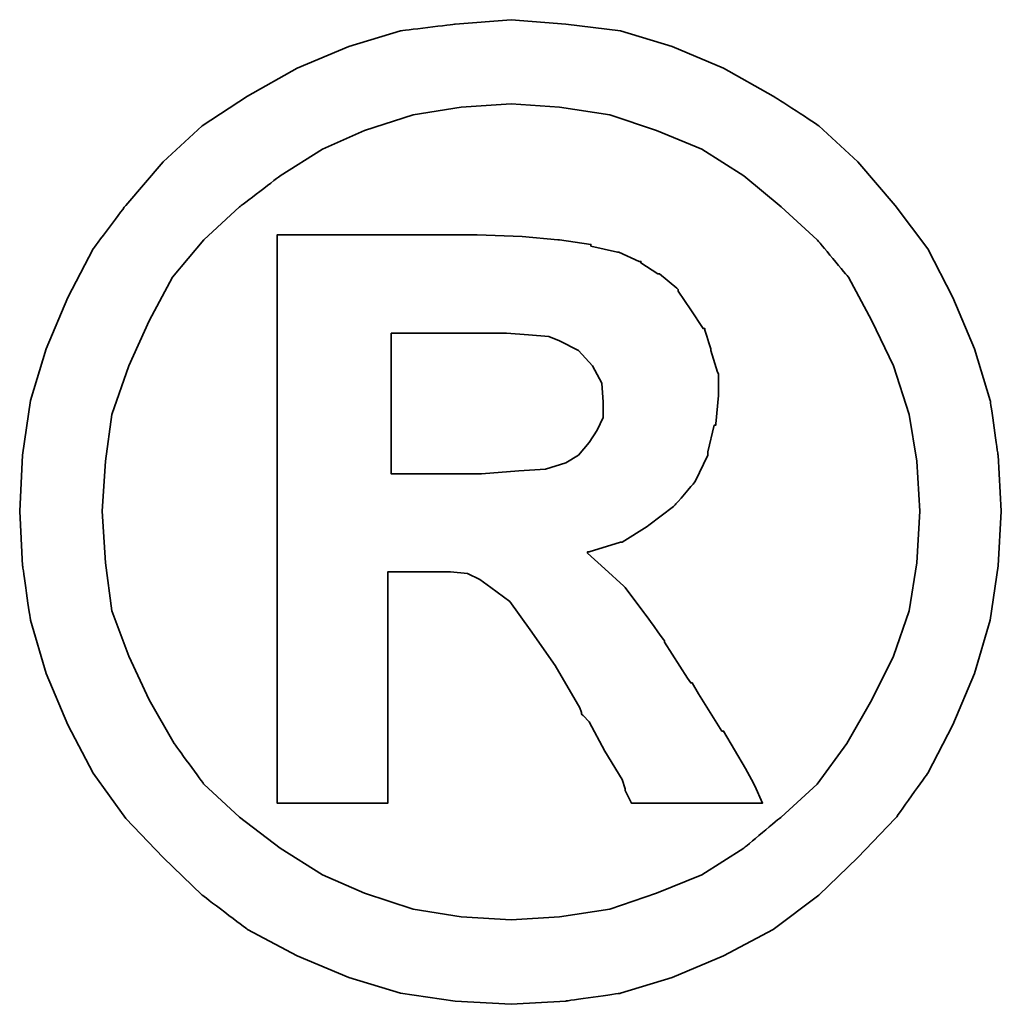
# Model space of a CAD drawing. Extents: x 36 to 522, y 47 to 427.
# Tile 47 of 49: x 221.641 to 222.493, y 120.134 to 120.989. Entities that reach past the tile are written whole.
import ezdxf

# ---------------------------------------------------------------- set-up
doc = ezdxf.new("R2010")
doc.units = 0
doc.header["$LTSCALE"] = 3
doc.header["$MEASUREMENT"] = 0
doc.layers.add('DIM', color=4, linetype='CONTINUOUS')
doc.layers.add('layer 1', color=7, linetype='CONTINUOUS')

# ---------------------------------------------------------------- blocks, each defined once
blk = doc.blocks.new('TBI MOTION logo(完整正式版)')
at = {"layer": 'layer 1', "color": 22, "lineweight": 35}
for points, knots in [([(81.20634, 4.98624), (81.20634, 4.98624), (81.18649, 5.32862), (81.18649, 5.32862), (81.18649, 5.32862), (81.18649, 5.32862), (81.13886, 5.66206), (81.13886, 5.66206), (81.13886, 5.66206), (81.13886, 5.66206), (81.04359, 5.97764), (81.04359, 5.97764), (81.04359, 5.97764), (81.04359, 5.97764), (80.91061, 6.29124), (80.91061, 6.29124), (80.91061, 6.29124), (80.91061, 6.29124), (80.75778, 6.58697), (80.75778, 6.58697), (80.75778, 6.58697), (80.75778, 6.58697), (80.5593, 6.85294), (80.5593, 6.85294), (80.5593, 6.85294), (80.5593, 6.85294), (80.33105, 7.1189), (80.33105, 7.1189), (80.33105, 7.1189), (80.33105, 7.1189), (80.09287, 7.33921), (80.09287, 7.33921), (80.09287, 7.33921), (80.09287, 7.33921), (79.815, 7.51982), (79.815, 7.51982), (79.815, 7.51982), (79.815, 7.51982), (79.51133, 7.69051), (79.51133, 7.69051), (79.51133, 7.69051), (79.51133, 7.69051), (79.19773, 7.8235), (79.19773, 7.8235), (79.19773, 7.8235), (79.19773, 7.8235), (78.88215, 7.91877), (78.88215, 7.91877), (78.88215, 7.91877), (78.88215, 7.91877), (78.54871, 7.95846), (78.54871, 7.95846), (78.54871, 7.95846), (78.54871, 7.95846), (78.21526, 7.98625), (78.21526, 7.98625), (78.21526, 7.98625), (78.21526, 7.98625), (77.87388, 7.95846), (77.87388, 7.95846), (77.87388, 7.95846), (77.87388, 7.95846), (77.54044, 7.91877), (77.54044, 7.91877), (77.54044, 7.91877), (77.54044, 7.91877), (77.22485, 7.8235), (77.22485, 7.8235), (77.22485, 7.8235), (77.22485, 7.8235), (76.91027, 7.69051), (76.91027, 7.69051), (76.91027, 7.69051), (76.91027, 7.69051), (76.6056, 7.51982), (76.6056, 7.51982), (76.6056, 7.51982), (76.6056, 7.51982), (76.32972, 7.33921), (76.32972, 7.33921), (76.32972, 7.33921), (76.32972, 7.33921), (76.09154, 7.1189), (76.09154, 7.1189), (76.09154, 7.1189), (76.09154, 7.1189), (75.86329, 6.85294), (75.86329, 6.85294), (75.86329, 6.85294), (75.86329, 6.85294), (75.66382, 6.58697), (75.66382, 6.58697), (75.66382, 6.58697), (75.66382, 6.58697), (75.51099, 6.29124), (75.51099, 6.29124), (75.51099, 6.29124), (75.51099, 6.29124), (75.37702, 5.97764), (75.37702, 5.97764), (75.37702, 5.97764), (75.37702, 5.97764), (75.28175, 5.66206), (75.28175, 5.66206), (75.28175, 5.66206), (75.28175, 5.66206), (75.23411, 5.32862), (75.23411, 5.32862), (75.23411, 5.32862), (75.23411, 5.32862), (75.21625, 4.98624), (75.21625, 4.98624), (75.21625, 4.98624), (75.21625, 4.98624), (75.23411, 4.6528), (75.23411, 4.6528), (75.23411, 4.6528), (75.23411, 4.6528), (75.28175, 4.32035), (75.28175, 4.32035), (75.28175, 4.32035), (75.28175, 4.32035), (75.37702, 3.99583), (75.37702, 3.99583), (75.37702, 3.99583), (75.37702, 3.99583), (75.51099, 3.68224), (75.51099, 3.68224), (75.51099, 3.68224), (75.51099, 3.68224), (75.66382, 3.38749), (75.66382, 3.38749), (75.66382, 3.38749), (75.66382, 3.38749), (75.86329, 3.10963), (75.86329, 3.10963), (75.86329, 3.10963), (75.86329, 3.10963), (76.09154, 2.87145), (76.09154, 2.87145), (76.09154, 2.87145), (76.09154, 2.87145), (76.32972, 2.6432), (76.32972, 2.6432), (76.32972, 2.6432), (76.32972, 2.6432), (76.6056, 2.43381), (76.6056, 2.43381), (76.6056, 2.43381), (76.6056, 2.43381), (76.91027, 2.27205), (76.91027, 2.27205), (76.91027, 2.27205), (76.91027, 2.27205), (77.22485, 2.13906), (77.22485, 2.13906), (77.22485, 2.13906), (77.22485, 2.13906), (77.54044, 2.0438), (77.54044, 2.0438), (77.54044, 2.0438), (77.54044, 2.0438), (77.87388, 1.99616), (77.87388, 1.99616), (77.87388, 1.99616), (77.87388, 1.99616), (78.21526, 1.97631), (78.21526, 1.97631), (78.21526, 1.97631), (78.21526, 1.97631), (78.54871, 1.99616), (78.54871, 1.99616), (78.54871, 1.99616), (78.54871, 1.99616), (78.88215, 2.0438), (78.88215, 2.0438), (78.88215, 2.0438), (78.88215, 2.0438), (79.19773, 2.13906), (79.19773, 2.13906), (79.19773, 2.13906), (79.19773, 2.13906), (79.51133, 2.27205), (79.51133, 2.27205), (79.51133, 2.27205), (79.51133, 2.27205), (79.815, 2.43381), (79.815, 2.43381), (79.815, 2.43381), (79.815, 2.43381), (80.09287, 2.6432), (80.09287, 2.6432), (80.09287, 2.6432), (80.09287, 2.6432), (80.33105, 2.87145), (80.33105, 2.87145), (80.33105, 2.87145), (80.33105, 2.87145), (80.5593, 3.10963), (80.5593, 3.10963), (80.5593, 3.10963), (80.5593, 3.10963), (80.75778, 3.38749), (80.75778, 3.38749), (80.75778, 3.38749), (80.75778, 3.38749), (80.91061, 3.68224), (80.91061, 3.68224), (80.91061, 3.68224), (80.91061, 3.68224), (81.04359, 3.99583), (81.04359, 3.99583), (81.04359, 3.99583), (81.04359, 3.99583), (81.13886, 4.32035), (81.13886, 4.32035), (81.13886, 4.32035), (81.13886, 4.32035), (81.18649, 4.6528), (81.18649, 4.6528), (81.18649, 4.6528), (81.18649, 4.6528), (81.20634, 4.98624), (81.20634, 4.98624)], [0, 0, 0, 0, 0.0178571, 0.0178571, 0.0178571, 0.0178572, 0.0357143, 0.0357143, 0.0357143, 0.0357143, 0.0535714, 0.0535714, 0.0535714, 0.0535714, 0.0714286, 0.0714286, 0.0714286, 0.0714286, 0.0892857, 0.0892857, 0.0892857, 0.0892857, 0.1071429, 0.1071429, 0.1071429, 0.1071429, 0.125, 0.125, 0.125, 0.125, 0.1428571, 0.1428571, 0.1428571, 0.1428572, 0.1607143, 0.1607143, 0.1607143, 0.1607143, 0.1785714, 0.1785714, 0.1785714, 0.1785714, 0.1964286, 0.1964286, 0.1964286, 0.1964286, 0.2142857, 0.2142857, 0.2142857, 0.2142857, 0.2321429, 0.2321429, 0.2321429, 0.2321429, 0.25, 0.25, 0.25, 0.25, 0.2678571, 0.2678571, 0.2678571, 0.2678572, 0.2857143, 0.2857143, 0.2857143, 0.2857143, 0.3035714, 0.3035714, 0.3035714, 0.3035714, 0.3214286, 0.3214286, 0.3214286, 0.3214286, 0.3392857, 0.3392857, 0.3392857, 0.3392857, 0.3571429, 0.3571429, 0.3571429, 0.3571429, 0.375, 0.375, 0.375, 0.375, 0.3928571, 0.3928571, 0.3928571, 0.3928572, 0.4107143, 0.4107143, 0.4107143, 0.4107143, 0.4285714, 0.4285714, 0.4285714, 0.4285714, 0.4464286, 0.4464286, 0.4464286, 0.4464286, 0.4642857, 0.4642857, 0.4642857, 0.4642857, 0.4821429, 0.4821429, 0.4821429, 0.4821429, 0.5, 0.5, 0.5, 0.5, 0.5178571, 0.5178571, 0.5178571, 0.5178572, 0.5357143, 0.5357143, 0.5357143, 0.5357143, 0.5535714, 0.5535714, 0.5535714, 0.5535714, 0.5714286, 0.5714286, 0.5714286, 0.5714286, 0.5892857, 0.5892857, 0.5892857, 0.5892857, 0.6071429, 0.6071429, 0.6071429, 0.6071429, 0.625, 0.625, 0.625, 0.625, 0.6428571, 0.6428571, 0.6428571, 0.6428572, 0.6607143, 0.6607143, 0.6607143, 0.6607143, 0.6785714, 0.6785714, 0.6785714, 0.6785714, 0.6964286, 0.6964286, 0.6964286, 0.6964286, 0.7142857, 0.7142857, 0.7142857, 0.7142857, 0.7321429, 0.7321429, 0.7321429, 0.7321429, 0.75, 0.75, 0.75, 0.75, 0.7678571, 0.7678571, 0.7678571, 0.7678572, 0.7857143, 0.7857143, 0.7857143, 0.7857143, 0.8035714, 0.8035714, 0.8035714, 0.8035714, 0.8214286, 0.8214286, 0.8214286, 0.8214286, 0.8392857, 0.8392857, 0.8392857, 0.8392857, 0.8571429, 0.8571429, 0.8571429, 0.8571429, 0.875, 0.875, 0.875, 0.875, 0.8928571, 0.8928571, 0.8928571, 0.8928572, 0.9107143, 0.9107143, 0.9107143, 0.9107143, 0.9285714, 0.9285714, 0.9285714, 0.9285714, 0.9464286, 0.9464286, 0.9464286, 0.9464286, 0.9642857, 0.9642857, 0.9642857, 0.9642857, 0.9821429, 0.9821429, 0.9821429, 0.9821429, 1, 1, 1, 1]), ([(80.71014, 4.98624), (80.71014, 4.98624), (80.69129, 5.29091), (80.69129, 5.29091), (80.69129, 5.29091), (80.69129, 5.29091), (80.64464, 5.57672), (80.64464, 5.57672), (80.64464, 5.57672), (80.64464, 5.57672), (80.54937, 5.87245), (80.54937, 5.87245), (80.54937, 5.87245), (80.54937, 5.87245), (80.41639, 6.14833), (80.41639, 6.14833), (80.41639, 6.14833), (80.41639, 6.14833), (80.27349, 6.41429), (80.27349, 6.41429), (80.27349, 6.41429), (80.27349, 6.41429), (80.08295, 6.64255), (80.08295, 6.64255), (80.08295, 6.64255), (80.08295, 6.64255), (79.86264, 6.84301), (79.86264, 6.84301), (79.86264, 6.84301), (79.86264, 6.84301), (79.63439, 7.03355), (79.63439, 7.03355), (79.63439, 7.03355), (79.63439, 7.03355), (79.37835, 7.1963), (79.37835, 7.1963), (79.37835, 7.1963), (79.37835, 7.1963), (79.10246, 7.30944), (79.10246, 7.30944), (79.10246, 7.30944), (79.10246, 7.30944), (78.81665, 7.40471), (78.81665, 7.40471), (78.81665, 7.40471), (78.81665, 7.40471), (78.511, 7.45234), (78.511, 7.45234), (78.511, 7.45234), (78.511, 7.45234), (78.21526, 7.47219), (78.21526, 7.47219), (78.21526, 7.47219), (78.21526, 7.47219), (77.9106, 7.45234), (77.9106, 7.45234), (77.9106, 7.45234), (77.9106, 7.45234), (77.61685, 7.40471), (77.61685, 7.40471), (77.61685, 7.40471), (77.61685, 7.40471), (77.32012, 7.30944), (77.32012, 7.30944), (77.32012, 7.30944), (77.32012, 7.30944), (77.06309, 7.1963), (77.06309, 7.1963), (77.06309, 7.1963), (77.06309, 7.1963), (76.80606, 7.03355), (76.80606, 7.03355), (76.80606, 7.03355), (76.80606, 7.03355), (76.55797, 6.84301), (76.55797, 6.84301), (76.55797, 6.84301), (76.55797, 6.84301), (76.34063, 6.64255), (76.34063, 6.64255), (76.34063, 6.64255), (76.34063, 6.64255), (76.1491, 6.41429), (76.1491, 6.41429), (76.1491, 6.41429), (76.1491, 6.41429), (76.0062, 6.14833), (76.0062, 6.14833), (76.0062, 6.14833), (76.0062, 6.14833), (75.88314, 5.87245), (75.88314, 5.87245), (75.88314, 5.87245), (75.88314, 5.87245), (75.77794, 5.57672), (75.77794, 5.57672), (75.77794, 5.57672), (75.77794, 5.57672), (75.73924, 5.29091), (75.73924, 5.29091), (75.73924, 5.29091), (75.73924, 5.29091), (75.72039, 4.98624), (75.72039, 4.98624), (75.72039, 4.98624), (75.72039, 4.98624), (75.73924, 4.67165), (75.73924, 4.67165), (75.73924, 4.67165), (75.73924, 4.67165), (75.77794, 4.37791), (75.77794, 4.37791), (75.77794, 4.37791), (75.77794, 4.37791), (75.88314, 4.10102), (75.88314, 4.10102), (75.88314, 4.10102), (75.88314, 4.10102), (76.0062, 3.83407), (76.0062, 3.83407), (76.0062, 3.83407), (76.0062, 3.83407), (76.15902, 3.56811), (76.15902, 3.56811), (76.15902, 3.56811), (76.15902, 3.56811), (76.34063, 3.32001), (76.34063, 3.32001), (76.34063, 3.32001), (76.34063, 3.32001), (76.55797, 3.11955), (76.55797, 3.11955), (76.55797, 3.11955), (76.55797, 3.11955), (76.80606, 2.92901), (76.80606, 2.92901), (76.80606, 2.92901), (76.80606, 2.92901), (77.06309, 2.76725), (77.06309, 2.76725), (77.06309, 2.76725), (77.06309, 2.76725), (77.32012, 2.65412), (77.32012, 2.65412), (77.32012, 2.65412), (77.32012, 2.65412), (77.61685, 2.55786), (77.61685, 2.55786), (77.61685, 2.55786), (77.61685, 2.55786), (77.9106, 2.51022), (77.9106, 2.51022), (77.9106, 2.51022), (77.9106, 2.51022), (78.21526, 2.49137), (78.21526, 2.49137), (78.21526, 2.49137), (78.21526, 2.49137), (78.511, 2.51022), (78.511, 2.51022), (78.511, 2.51022), (78.511, 2.51022), (78.81665, 2.55786), (78.81665, 2.55786), (78.81665, 2.55786), (78.81665, 2.55786), (79.10246, 2.65412), (79.10246, 2.65412), (79.10246, 2.65412), (79.10246, 2.65412), (79.37835, 2.76725), (79.37835, 2.76725), (79.37835, 2.76725), (79.37835, 2.76725), (79.63439, 2.92901), (79.63439, 2.92901), (79.63439, 2.92901), (79.63439, 2.92901), (79.86264, 3.11955), (79.86264, 3.11955), (79.86264, 3.11955), (79.86264, 3.11955), (80.08295, 3.32001), (80.08295, 3.32001), (80.08295, 3.32001), (80.08295, 3.32001), (80.26356, 3.56811), (80.26356, 3.56811), (80.26356, 3.56811), (80.26356, 3.56811), (80.41639, 3.83407), (80.41639, 3.83407), (80.41639, 3.83407), (80.41639, 3.83407), (80.54937, 4.10102), (80.54937, 4.10102), (80.54937, 4.10102), (80.54937, 4.10102), (80.64464, 4.37791), (80.64464, 4.37791), (80.64464, 4.37791), (80.64464, 4.37791), (80.69129, 4.67165), (80.69129, 4.67165), (80.69129, 4.67165), (80.69129, 4.67165), (80.71014, 4.98624), (80.71014, 4.98624)], [0, 0, 0, 0, 0.0192308, 0.0192308, 0.0192308, 0.0192308, 0.0384615, 0.0384615, 0.0384615, 0.0384615, 0.0576923, 0.0576923, 0.0576923, 0.0576923, 0.0769231, 0.0769231, 0.0769231, 0.0769231, 0.0961538, 0.0961538, 0.0961538, 0.0961539, 0.1153846, 0.1153846, 0.1153846, 0.1153846, 0.1346154, 0.1346154, 0.1346154, 0.1346154, 0.1538462, 0.1538462, 0.1538462, 0.1538462, 0.1730769, 0.1730769, 0.1730769, 0.1730769, 0.1923077, 0.1923077, 0.1923077, 0.1923077, 0.2115385, 0.2115385, 0.2115385, 0.2115385, 0.2307692, 0.2307692, 0.2307692, 0.2307692, 0.25, 0.25, 0.25, 0.25, 0.2692308, 0.2692308, 0.2692308, 0.2692308, 0.2884615, 0.2884615, 0.2884615, 0.2884615, 0.3076923, 0.3076923, 0.3076923, 0.3076923, 0.3269231, 0.3269231, 0.3269231, 0.3269231, 0.3461538, 0.3461538, 0.3461538, 0.3461539, 0.3653846, 0.3653846, 0.3653846, 0.3653846, 0.3846154, 0.3846154, 0.3846154, 0.3846154, 0.4038462, 0.4038462, 0.4038462, 0.4038462, 0.4230769, 0.4230769, 0.4230769, 0.4230769, 0.4423077, 0.4423077, 0.4423077, 0.4423077, 0.4615385, 0.4615385, 0.4615385, 0.4615385, 0.4807692, 0.4807692, 0.4807692, 0.4807692, 0.5, 0.5, 0.5, 0.5, 0.5192308, 0.5192308, 0.5192308, 0.5192308, 0.5384615, 0.5384615, 0.5384615, 0.5384615, 0.5576923, 0.5576923, 0.5576923, 0.5576923, 0.5769231, 0.5769231, 0.5769231, 0.5769231, 0.5961538, 0.5961538, 0.5961538, 0.5961539, 0.6153846, 0.6153846, 0.6153846, 0.6153846, 0.6346154, 0.6346154, 0.6346154, 0.6346154, 0.6538462, 0.6538462, 0.6538462, 0.6538462, 0.6730769, 0.6730769, 0.6730769, 0.6730769, 0.6923077, 0.6923077, 0.6923077, 0.6923077, 0.7115385, 0.7115385, 0.7115385, 0.7115385, 0.7307692, 0.7307692, 0.7307692, 0.7307692, 0.75, 0.75, 0.75, 0.75, 0.7692308, 0.7692308, 0.7692308, 0.7692308, 0.7884615, 0.7884615, 0.7884615, 0.7884615, 0.8076923, 0.8076923, 0.8076923, 0.8076923, 0.8269231, 0.8269231, 0.8269231, 0.8269231, 0.8461538, 0.8461538, 0.8461538, 0.8461539, 0.8653846, 0.8653846, 0.8653846, 0.8653846, 0.8846154, 0.8846154, 0.8846154, 0.8846154, 0.9038462, 0.9038462, 0.9038462, 0.9038462, 0.9230769, 0.9230769, 0.9230769, 0.9230769, 0.9423077, 0.9423077, 0.9423077, 0.9423077, 0.9615385, 0.9615385, 0.9615385, 0.9615385, 0.9807692, 0.9807692, 0.9807692, 0.9807692, 1, 1, 1, 1]), ([(76.78721, 3.2823), (76.78721, 3.2823), (76.78721, 3.32001), (76.78721, 3.32001), (76.78721, 3.32001), (76.78721, 3.32001), (76.78721, 3.42422), (76.78721, 3.42422), (76.78721, 3.42422), (76.78721, 3.42422), (76.78721, 3.59689), (76.78721, 3.59689), (76.78721, 3.59689), (76.78721, 3.59689), (76.78721, 3.80529), (76.78721, 3.80529), (76.78721, 3.80529), (76.78721, 3.80529), (76.78721, 4.0524), (76.78721, 4.0524), (76.78721, 4.0524), (76.78721, 4.0524), (76.78721, 4.32035), (76.78721, 4.32035), (76.78721, 4.32035), (76.78721, 4.32035), (76.78721, 4.92868), (76.78721, 4.92868), (76.78721, 4.92868), (76.78721, 4.92868), (76.78721, 5.53801), (76.78721, 5.53801), (76.78721, 5.53801), (76.78721, 5.53801), (76.78721, 5.82482), (76.78721, 5.82482), (76.78721, 5.82482), (76.78721, 5.82482), (76.78721, 6.07291), (76.78721, 6.07291), (76.78721, 6.07291), (76.78721, 6.07291), (76.78721, 6.30017), (76.78721, 6.30017), (76.78721, 6.30017), (76.78721, 6.30017), (76.78721, 6.45399), (76.78721, 6.45399), (76.78721, 6.45399), (76.78721, 6.45399), (76.78721, 6.5572), (76.78721, 6.5572), (76.78721, 6.5572), (76.78721, 6.5572), (76.78721, 6.59689), (76.78721, 6.59689), (76.78721, 6.59689), (76.78721, 6.59689), (76.78721, 6.67232), (76.78721, 6.67232), (76.78721, 6.67232), (76.78721, 6.67232), (76.8537, 6.67232), (76.8537, 6.67232), (76.8537, 6.67232), (76.8537, 6.67232), (76.87355, 6.67232), (76.87355, 6.67232), (76.87355, 6.67232), (76.87355, 6.67232), (76.91027, 6.67232), (76.91027, 6.67232), (76.91027, 6.67232), (76.91027, 6.67232), (77.04424, 6.67232), (77.04424, 6.67232), (77.04424, 6.67232), (77.04424, 6.67232), (77.22485, 6.67232), (77.22485, 6.67232), (77.22485, 6.67232), (77.22485, 6.67232), (77.43524, 6.67232), (77.43524, 6.67232), (77.43524, 6.67232), (77.43524, 6.67232), (77.65357, 6.67232), (77.65357, 6.67232), (77.65357, 6.67232), (77.65357, 6.67232), (77.82625, 6.67232), (77.82625, 6.67232), (77.82625, 6.67232), (77.82625, 6.67232), (77.94037, 6.67232), (77.94037, 6.67232), (77.94037, 6.67232), (77.94037, 6.67232), (77.97709, 6.67232), (77.97709, 6.67232), (77.97709, 6.67232), (77.97709, 6.67232), (77.99694, 6.67232), (77.99694, 6.67232), (77.99694, 6.67232), (77.99694, 6.67232), (78.00686, 6.67232), (78.00686, 6.67232), (78.00686, 6.67232), (78.00686, 6.67232), (78.28275, 6.6624), (78.28275, 6.6624), (78.28275, 6.6624), (78.28275, 6.6624), (78.50107, 6.64255), (78.50107, 6.64255), (78.50107, 6.64255), (78.50107, 6.64255), (78.511, 6.64255), (78.511, 6.64255), (78.511, 6.64255), (78.511, 6.64255), (78.70154, 6.61476), (78.70154, 6.61476), (78.70154, 6.61476), (78.70154, 6.61476), (78.70154, 6.60483), (78.70154, 6.60483), (78.70154, 6.60483), (78.70154, 6.60483), (78.86429, 6.56713), (78.86429, 6.56713), (78.86429, 6.56713), (78.86429, 6.56713), (78.87223, 6.56713), (78.87223, 6.56713), (78.87223, 6.56713), (78.87223, 6.56713), (78.99727, 6.51056), (78.99727, 6.51056), (78.99727, 6.51056), (78.99727, 6.51056), (79.00719, 6.51056), (79.00719, 6.51056), (79.00719, 6.51056), (79.00719, 6.51056), (79.00719, 6.50162), (79.00719, 6.50162), (79.00719, 6.50162), (79.00719, 6.50162), (79.1104, 6.43415), (79.1104, 6.43415), (79.1104, 6.43415), (79.1104, 6.43415), (79.12132, 6.43415), (79.12132, 6.43415), (79.12132, 6.43415), (79.12132, 6.43415), (79.22552, 6.34781), (79.22552, 6.34781), (79.22552, 6.34781), (79.22552, 6.34781), (79.23544, 6.33888), (79.23544, 6.33888), (79.23544, 6.33888), (79.23544, 6.33888), (79.23544, 6.32895), (79.23544, 6.32895), (79.23544, 6.32895), (79.23544, 6.32895), (79.31087, 6.21483), (79.31087, 6.21483), (79.31087, 6.21483), (79.31087, 6.21483), (79.38629, 6.1007), (79.38629, 6.1007), (79.38629, 6.1007), (79.38629, 6.1007), (79.3972, 6.1007), (79.3972, 6.1007), (79.3972, 6.1007), (79.3972, 6.1007), (79.3972, 6.09078), (79.3972, 6.09078), (79.3972, 6.09078), (79.3972, 6.09078), (79.43392, 5.97764), (79.43392, 5.97764), (79.43392, 5.97764), (79.43392, 5.97764), (79.43392, 5.96772), (79.43392, 5.96772), (79.43392, 5.96772), (79.43392, 5.96772), (79.47362, 5.83474), (79.47362, 5.83474), (79.47362, 5.83474), (79.47362, 5.83474), (79.48156, 5.82482), (79.48156, 5.82482), (79.48156, 5.82482), (79.48156, 5.82482), (79.48156, 5.69977), (79.48156, 5.69977), (79.48156, 5.69977), (79.48156, 5.69977), (79.48156, 5.69183), (79.48156, 5.69183), (79.48156, 5.69183), (79.48156, 5.69183), (79.4637, 5.51915), (79.4637, 5.51915), (79.4637, 5.51915), (79.4637, 5.51915), (79.4637, 5.51122), (79.4637, 5.51122), (79.4637, 5.51122), (79.4637, 5.51122), (79.45377, 5.51122), (79.45377, 5.51122), (79.45377, 5.51122), (79.45377, 5.51122), (79.41507, 5.34847), (79.41507, 5.34847), (79.41507, 5.34847), (79.41507, 5.34847), (79.41507, 5.33854), (79.41507, 5.33854), (79.41507, 5.33854), (79.41507, 5.33854), (79.41507, 5.32862), (79.41507, 5.32862), (79.41507, 5.32862), (79.41507, 5.32862), (79.33865, 5.16785), (79.33865, 5.16785), (79.33865, 5.16785), (79.33865, 5.16785), (79.33071, 5.15693), (79.33071, 5.15693), (79.33071, 5.15693), (79.33071, 5.15693), (79.2156, 5.02495), (79.2156, 5.02495), (79.2156, 5.02495), (79.2156, 5.02495), (79.20567, 5.01502), (79.20567, 5.01502), (79.20567, 5.01502), (79.20567, 5.01502), (79.05483, 4.89991), (79.05483, 4.89991), (79.05483, 4.89991), (79.05483, 4.89991), (79.04491, 4.89197), (79.04491, 4.89197), (79.04491, 4.89197), (79.04491, 4.89197), (78.89208, 4.7967), (78.89208, 4.7967), (78.89208, 4.7967), (78.89208, 4.7967), (78.88215, 4.7967), (78.88215, 4.7967), (78.88215, 4.7967), (78.88215, 4.7967), (78.69161, 4.73913), (78.69161, 4.73913), (78.69161, 4.73913), (78.69161, 4.73913), (78.68169, 4.73913), (78.68169, 4.73913), (78.68169, 4.73913), (78.68169, 4.73913), (78.68169, 4.72921), (78.68169, 4.72921), (78.68169, 4.72921), (78.68169, 4.72921), (78.78688, 4.63394), (78.78688, 4.63394), (78.78688, 4.63394), (78.78688, 4.63394), (78.902, 4.52875), (78.902, 4.52875), (78.902, 4.52875), (78.902, 4.52875), (78.91093, 4.52081), (78.91093, 4.52081), (78.91093, 4.52081), (78.91093, 4.52081), (79.02506, 4.36798), (79.02506, 4.36798), (79.02506, 4.36798), (79.02506, 4.36798), (79.1501, 4.1953), (79.1501, 4.1953), (79.1501, 4.1953), (79.1501, 4.1953), (79.1501, 4.18736), (79.1501, 4.18736), (79.1501, 4.18736), (79.1501, 4.18736), (79.29201, 3.96705), (79.29201, 3.96705), (79.29201, 3.96705), (79.29201, 3.96705), (79.31087, 3.93828), (79.31087, 3.93828), (79.31087, 3.93828), (79.31087, 3.93828), (79.32079, 3.93828), (79.32079, 3.93828), (79.32079, 3.93828), (79.32079, 3.93828), (79.3585, 3.87178), (79.3585, 3.87178), (79.3585, 3.87178), (79.3585, 3.87178), (79.50141, 3.64353), (79.50141, 3.64353), (79.50141, 3.64353), (79.50141, 3.64353), (79.51133, 3.64353), (79.51133, 3.64353), (79.51133, 3.64353), (79.51133, 3.64353), (79.64431, 3.41528), (79.64431, 3.41528), (79.64431, 3.41528), (79.64431, 3.41528), (79.68202, 3.3478), (79.68202, 3.3478), (79.68202, 3.3478), (79.68202, 3.3478), (79.70187, 3.31009), (79.70187, 3.31009), (79.70187, 3.31009), (79.70187, 3.31009), (79.7495, 3.2049), (79.7495, 3.2049), (79.7495, 3.2049), (79.7495, 3.2049), (79.64431, 3.2049), (79.64431, 3.2049), (79.64431, 3.2049), (79.64431, 3.2049), (79.62546, 3.2049), (79.62546, 3.2049), (79.62546, 3.2049), (79.62546, 3.2049), (79.53912, 3.2049), (79.53912, 3.2049), (79.53912, 3.2049), (79.53912, 3.2049), (79.31087, 3.2049), (79.31087, 3.2049), (79.31087, 3.2049), (79.31087, 3.2049), (79.08262, 3.2049), (79.08262, 3.2049), (79.08262, 3.2049), (79.08262, 3.2049), (79.00719, 3.2049), (79.00719, 3.2049), (79.00719, 3.2049), (79.00719, 3.2049), (78.98735, 3.2049), (78.98735, 3.2049), (78.98735, 3.2049), (78.98735, 3.2049), (78.94964, 3.2049), (78.94964, 3.2049), (78.94964, 3.2049), (78.94964, 3.2049), (78.92979, 3.24459), (78.92979, 3.24459), (78.92979, 3.24459), (78.92979, 3.24459), (78.91093, 3.2823), (78.91093, 3.2823), (78.91093, 3.2823), (78.91093, 3.2823), (78.91093, 3.29223), (78.91093, 3.29223), (78.91093, 3.29223), (78.91093, 3.29223), (78.89208, 3.3478), (78.89208, 3.3478), (78.89208, 3.3478), (78.89208, 3.3478), (78.78688, 3.52048), (78.78688, 3.52048), (78.78688, 3.52048), (78.78688, 3.52048), (78.69161, 3.7001), (78.69161, 3.7001), (78.69161, 3.7001), (78.69161, 3.7001), (78.6539, 3.7388), (78.6539, 3.7388), (78.6539, 3.7388), (78.6539, 3.7388), (78.64398, 3.74873), (78.64398, 3.74873), (78.64398, 3.74873), (78.64398, 3.74873), (78.64398, 3.75766), (78.64398, 3.75766), (78.64398, 3.75766), (78.64398, 3.75766), (78.63405, 3.78644), (78.63405, 3.78644), (78.63405, 3.78644), (78.63405, 3.78644), (78.48321, 4.04347), (78.48321, 4.04347), (78.48321, 4.04347), (78.48321, 4.04347), (78.33038, 4.2618), (78.33038, 4.2618), (78.33038, 4.2618), (78.33038, 4.2618), (78.20732, 4.43447), (78.20732, 4.43447), (78.20732, 4.43447), (78.20732, 4.43447), (78.09221, 4.52081), (78.09221, 4.52081), (78.09221, 4.52081), (78.09221, 4.52081), (78.02472, 4.56845), (78.02472, 4.56845), (78.02472, 4.56845), (78.02472, 4.56845), (77.9493, 4.60616), (77.9493, 4.60616), (77.9493, 4.60616), (77.9493, 4.60616), (77.8451, 4.61608), (77.8451, 4.61608), (77.8451, 4.61608), (77.8451, 4.61608), (77.71113, 4.61608), (77.71113, 4.61608), (77.71113, 4.61608), (77.71113, 4.61608), (77.69128, 4.61608), (77.69128, 4.61608), (77.69128, 4.61608), (77.69128, 4.61608), (77.67342, 4.61608), (77.67342, 4.61608), (77.67342, 4.61608), (77.67342, 4.61608), (77.5583, 4.61608), (77.5583, 4.61608), (77.5583, 4.61608), (77.5583, 4.61608), (77.46303, 4.61608), (77.46303, 4.61608), (77.46303, 4.61608), (77.46303, 4.61608), (77.46303, 4.54761), (77.46303, 4.54761), (77.46303, 4.54761), (77.46303, 4.54761), (77.46303, 4.47318), (77.46303, 4.47318), (77.46303, 4.47318), (77.46303, 4.47318), (77.46303, 4.24294), (77.46303, 4.24294), (77.46303, 4.24294), (77.46303, 4.24294), (77.46303, 3.99583), (77.46303, 3.99583), (77.46303, 3.99583), (77.46303, 3.99583), (77.46303, 3.72888), (77.46303, 3.72888), (77.46303, 3.72888), (77.46303, 3.72888), (77.46303, 3.51055), (77.46303, 3.51055), (77.46303, 3.51055), (77.46303, 3.51055), (77.46303, 3.42422), (77.46303, 3.42422), (77.46303, 3.42422), (77.46303, 3.42422), (77.46303, 3.35773), (77.46303, 3.35773), (77.46303, 3.35773), (77.46303, 3.35773), (77.46303, 3.30017), (77.46303, 3.30017), (77.46303, 3.30017), (77.46303, 3.30017), (77.46303, 3.2823), (77.46303, 3.2823), (77.46303, 3.2823), (77.46303, 3.2823), (77.46303, 3.2049), (77.46303, 3.2049), (77.46303, 3.2049), (77.46303, 3.2049), (77.39753, 3.2049), (77.39753, 3.2049), (77.39753, 3.2049), (77.39753, 3.2049), (77.37768, 3.2049), (77.37768, 3.2049), (77.37768, 3.2049), (77.37768, 3.2049), (77.32012, 3.2049), (77.32012, 3.2049), (77.32012, 3.2049), (77.32012, 3.2049), (77.12165, 3.2049), (77.12165, 3.2049), (77.12165, 3.2049), (77.12165, 3.2049), (76.94897, 3.2049), (76.94897, 3.2049), (76.94897, 3.2049), (76.94897, 3.2049), (76.8924, 3.2049), (76.8924, 3.2049), (76.8924, 3.2049), (76.8924, 3.2049), (76.8537, 3.2049), (76.8537, 3.2049), (76.8537, 3.2049), (76.8537, 3.2049), (76.78721, 3.2049), (76.78721, 3.2049), (76.78721, 3.2049), (76.78721, 3.2049), (76.78721, 3.2823), (76.78721, 3.2823)], [0, 0, 0, 0, 0.0074074, 0.0074074, 0.0074074, 0.0074074, 0.0148148, 0.0148148, 0.0148148, 0.0148148, 0.0222222, 0.0222222, 0.0222222, 0.0222222, 0.0296296, 0.0296296, 0.0296296, 0.0296296, 0.037037, 0.037037, 0.037037, 0.037037, 0.0444444, 0.0444444, 0.0444444, 0.0444445, 0.0518519, 0.0518519, 0.0518519, 0.0518519, 0.0592593, 0.0592593, 0.0592593, 0.0592593, 0.0666667, 0.0666667, 0.0666667, 0.0666667, 0.0740741, 0.0740741, 0.0740741, 0.0740741, 0.0814815, 0.0814815, 0.0814815, 0.0814815, 0.0888889, 0.0888889, 0.0888889, 0.0888889, 0.0962963, 0.0962963, 0.0962963, 0.0962963, 0.1037037, 0.1037037, 0.1037037, 0.1037037, 0.1111111, 0.1111111, 0.1111111, 0.1111111, 0.1185185, 0.1185185, 0.1185185, 0.1185185, 0.1259259, 0.1259259, 0.1259259, 0.1259259, 0.1333333, 0.1333333, 0.1333333, 0.1333333, 0.1407407, 0.1407407, 0.1407407, 0.1407408, 0.1481481, 0.1481481, 0.1481481, 0.1481482, 0.1555556, 0.1555556, 0.1555556, 0.1555556, 0.162963, 0.162963, 0.162963, 0.162963, 0.1703704, 0.1703704, 0.1703704, 0.1703704, 0.1777778, 0.1777778, 0.1777778, 0.1777778, 0.1851852, 0.1851852, 0.1851852, 0.1851852, 0.1925926, 0.1925926, 0.1925926, 0.1925926, 0.2, 0.2, 0.2, 0.2, 0.2074074, 0.2074074, 0.2074074, 0.2074074, 0.2148148, 0.2148148, 0.2148148, 0.2148148, 0.2222222, 0.2222222, 0.2222222, 0.2222222, 0.2296296, 0.2296296, 0.2296296, 0.2296296, 0.237037, 0.237037, 0.237037, 0.237037, 0.2444444, 0.2444444, 0.2444444, 0.2444445, 0.2518519, 0.2518519, 0.2518519, 0.2518519, 0.2592593, 0.2592593, 0.2592593, 0.2592593, 0.2666667, 0.2666667, 0.2666667, 0.2666667, 0.2740741, 0.2740741, 0.2740741, 0.2740741, 0.2814815, 0.2814815, 0.2814815, 0.2814815, 0.2888889, 0.2888889, 0.2888889, 0.2888889, 0.2962963, 0.2962963, 0.2962963, 0.2962963, 0.3037037, 0.3037037, 0.3037037, 0.3037037, 0.3111111, 0.3111111, 0.3111111, 0.3111111, 0.3185185, 0.3185185, 0.3185185, 0.3185185, 0.3259259, 0.3259259, 0.3259259, 0.3259259, 0.3333333, 0.3333333, 0.3333333, 0.3333333, 0.3407407, 0.3407407, 0.3407407, 0.3407408, 0.3481481, 0.3481481, 0.3481481, 0.3481482, 0.3555556, 0.3555556, 0.3555556, 0.3555556, 0.362963, 0.362963, 0.362963, 0.362963, 0.3703704, 0.3703704, 0.3703704, 0.3703704, 0.3777778, 0.3777778, 0.3777778, 0.3777778, 0.3851852, 0.3851852, 0.3851852, 0.3851852, 0.3925926, 0.3925926, 0.3925926, 0.3925926, 0.4, 0.4, 0.4, 0.4, 0.4074074, 0.4074074, 0.4074074, 0.4074074, 0.4148148, 0.4148148, 0.4148148, 0.4148148, 0.4222222, 0.4222222, 0.4222222, 0.4222222, 0.4296296, 0.4296296, 0.4296296, 0.4296296, 0.437037, 0.437037, 0.437037, 0.437037, 0.4444444, 0.4444444, 0.4444444, 0.4444445, 0.4518519, 0.4518519, 0.4518519, 0.4518519, 0.4592593, 0.4592593, 0.4592593, 0.4592593, 0.4666667, 0.4666667, 0.4666667, 0.4666667, 0.4740741, 0.4740741, 0.4740741, 0.4740741, 0.4814815, 0.4814815, 0.4814815, 0.4814815, 0.4888889, 0.4888889, 0.4888889, 0.4888889, 0.4962963, 0.4962963, 0.4962963, 0.4962963, 0.5037037, 0.5037037, 0.5037037, 0.5037037, 0.5111111, 0.5111111, 0.5111111, 0.5111111, 0.5185185, 0.5185185, 0.5185185, 0.5185185, 0.5259259, 0.5259259, 0.5259259, 0.5259259, 0.5333333, 0.5333333, 0.5333333, 0.5333333, 0.5407407, 0.5407407, 0.5407407, 0.5407408, 0.5481481, 0.5481481, 0.5481481, 0.5481482, 0.5555556, 0.5555556, 0.5555556, 0.5555556, 0.562963, 0.562963, 0.562963, 0.562963, 0.5703704, 0.5703704, 0.5703704, 0.5703704, 0.5777778, 0.5777778, 0.5777778, 0.5777778, 0.5851852, 0.5851852, 0.5851852, 0.5851852, 0.5925926, 0.5925926, 0.5925926, 0.5925926, 0.6, 0.6, 0.6, 0.6, 0.6074074, 0.6074074, 0.6074074, 0.6074074, 0.6148148, 0.6148148, 0.6148148, 0.6148148, 0.6222222, 0.6222222, 0.6222222, 0.6222222, 0.6296296, 0.6296296, 0.6296296, 0.6296296, 0.637037, 0.637037, 0.637037, 0.637037, 0.6444444, 0.6444444, 0.6444444, 0.6444445, 0.6518519, 0.6518519, 0.6518519, 0.6518519, 0.6592593, 0.6592593, 0.6592593, 0.6592593, 0.6666667, 0.6666667, 0.6666667, 0.6666667, 0.6740741, 0.6740741, 0.6740741, 0.6740741, 0.6814815, 0.6814815, 0.6814815, 0.6814815, 0.6888889, 0.6888889, 0.6888889, 0.6888889, 0.6962963, 0.6962963, 0.6962963, 0.6962963, 0.7037037, 0.7037037, 0.7037037, 0.7037037, 0.7111111, 0.7111111, 0.7111111, 0.7111111, 0.7185185, 0.7185185, 0.7185185, 0.7185185, 0.7259259, 0.7259259, 0.7259259, 0.7259259, 0.7333333, 0.7333333, 0.7333333, 0.7333333, 0.7407407, 0.7407407, 0.7407407, 0.7407408, 0.7481481, 0.7481481, 0.7481481, 0.7481482, 0.7555556, 0.7555556, 0.7555556, 0.7555556, 0.762963, 0.762963, 0.762963, 0.762963, 0.7703704, 0.7703704, 0.7703704, 0.7703704, 0.7777778, 0.7777778, 0.7777778, 0.7777778, 0.7851852, 0.7851852, 0.7851852, 0.7851852, 0.7925926, 0.7925926, 0.7925926, 0.7925926, 0.8, 0.8, 0.8, 0.8, 0.8074074, 0.8074074, 0.8074074, 0.8074074, 0.8148148, 0.8148148, 0.8148148, 0.8148148, 0.8222222, 0.8222222, 0.8222222, 0.8222222, 0.8296296, 0.8296296, 0.8296296, 0.8296296, 0.837037, 0.837037, 0.837037, 0.837037, 0.8444444, 0.8444444, 0.8444444, 0.8444445, 0.8518519, 0.8518519, 0.8518519, 0.8518519, 0.8592593, 0.8592593, 0.8592593, 0.8592593, 0.8666667, 0.8666667, 0.8666667, 0.8666667, 0.8740741, 0.8740741, 0.8740741, 0.8740741, 0.8814815, 0.8814815, 0.8814815, 0.8814815, 0.8888889, 0.8888889, 0.8888889, 0.8888889, 0.8962963, 0.8962963, 0.8962963, 0.8962963, 0.9037037, 0.9037037, 0.9037037, 0.9037037, 0.9111111, 0.9111111, 0.9111111, 0.9111111, 0.9185185, 0.9185185, 0.9185185, 0.9185185, 0.9259259, 0.9259259, 0.9259259, 0.9259259, 0.9333333, 0.9333333, 0.9333333, 0.9333333, 0.9407407, 0.9407407, 0.9407407, 0.9407408, 0.9481481, 0.9481481, 0.9481481, 0.9481482, 0.9555556, 0.9555556, 0.9555556, 0.9555556, 0.962963, 0.962963, 0.962963, 0.962963, 0.9703704, 0.9703704, 0.9703704, 0.9703704, 0.9777778, 0.9777778, 0.9777778, 0.9777778, 0.9851852, 0.9851852, 0.9851852, 0.9851852, 0.9925926, 0.9925926, 0.9925926, 0.9925926, 1, 1, 1, 1]), ([(77.48288, 6.07291), (77.48288, 6.07291), (77.48288, 5.99551), (77.48288, 5.99551), (77.48288, 5.99551), (77.48288, 5.99551), (77.48288, 5.82482), (77.48288, 5.82482), (77.48288, 5.82482), (77.48288, 5.82482), (77.48288, 5.63328), (77.48288, 5.63328), (77.48288, 5.63328), (77.48288, 5.63328), (77.48288, 5.46358), (77.48288, 5.46358), (77.48288, 5.46358), (77.48288, 5.46358), (77.48288, 5.29091), (77.48288, 5.29091), (77.48288, 5.29091), (77.48288, 5.29091), (77.48288, 5.21449), (77.48288, 5.21449), (77.48288, 5.21449), (77.48288, 5.21449), (77.50074, 5.21449), (77.50074, 5.21449), (77.50074, 5.21449), (77.50074, 5.21449), (77.71113, 5.21449), (77.71113, 5.21449), (77.71113, 5.21449), (77.71113, 5.21449), (77.94037, 5.21449), (77.94037, 5.21449), (77.94037, 5.21449), (77.94037, 5.21449), (78.01579, 5.21449), (78.01579, 5.21449), (78.01579, 5.21449), (78.01579, 5.21449), (78.03465, 5.21449), (78.03465, 5.21449), (78.03465, 5.21449), (78.03465, 5.21449), (78.2629, 5.23335), (78.2629, 5.23335), (78.2629, 5.23335), (78.2629, 5.23335), (78.42565, 5.24327), (78.42565, 5.24327), (78.42565, 5.24327), (78.42565, 5.24327), (78.54871, 5.28098), (78.54871, 5.28098), (78.54871, 5.28098), (78.54871, 5.28098), (78.62611, 5.32862), (78.62611, 5.32862), (78.62611, 5.32862), (78.62611, 5.32862), (78.69161, 5.40503), (78.69161, 5.40503), (78.69161, 5.40503), (78.69161, 5.40503), (78.73925, 5.48145), (78.73925, 5.48145), (78.73925, 5.48145), (78.73925, 5.48145), (78.77696, 5.55885), (78.77696, 5.55885), (78.77696, 5.55885), (78.77696, 5.55885), (78.77696, 5.65214), (78.77696, 5.65214), (78.77696, 5.65214), (78.77696, 5.65214), (78.76902, 5.76726), (78.76902, 5.76726), (78.76902, 5.76726), (78.76902, 5.76726), (78.71146, 5.87245), (78.71146, 5.87245), (78.71146, 5.87245), (78.71146, 5.87245), (78.62611, 5.96772), (78.62611, 5.96772), (78.62611, 5.96772), (78.62611, 5.96772), (78.511, 6.02528), (78.511, 6.02528), (78.511, 6.02528), (78.511, 6.02528), (78.44451, 6.05306), (78.44451, 6.05306), (78.44451, 6.05306), (78.44451, 6.05306), (78.32046, 6.06299), (78.32046, 6.06299), (78.32046, 6.06299), (78.32046, 6.06299), (78.18748, 6.07291), (78.18748, 6.07291), (78.18748, 6.07291), (78.18748, 6.07291), (77.99694, 6.07291), (77.99694, 6.07291), (77.99694, 6.07291), (77.99694, 6.07291), (77.97709, 6.07291), (77.97709, 6.07291), (77.97709, 6.07291), (77.97709, 6.07291), (77.90167, 6.07291), (77.90167, 6.07291), (77.90167, 6.07291), (77.90167, 6.07291), (77.69128, 6.07291), (77.69128, 6.07291), (77.69128, 6.07291), (77.69128, 6.07291), (77.50074, 6.07291), (77.50074, 6.07291), (77.50074, 6.07291), (77.50074, 6.07291), (77.48288, 6.07291), (77.48288, 6.07291)], [0, 0, 0, 0, 0.03125, 0.03125, 0.03125, 0.03125, 0.0625, 0.0625, 0.0625, 0.0625, 0.09375, 0.09375, 0.09375, 0.09375, 0.125, 0.125, 0.125, 0.125, 0.15625, 0.15625, 0.15625, 0.15625, 0.1875, 0.1875, 0.1875, 0.1875, 0.21875, 0.21875, 0.21875, 0.21875, 0.25, 0.25, 0.25, 0.25, 0.28125, 0.28125, 0.28125, 0.28125, 0.3125, 0.3125, 0.3125, 0.3125, 0.34375, 0.34375, 0.34375, 0.34375, 0.375, 0.375, 0.375, 0.375, 0.40625, 0.40625, 0.40625, 0.40625, 0.4375, 0.4375, 0.4375, 0.4375, 0.46875, 0.46875, 0.46875, 0.46875, 0.5, 0.5, 0.5, 0.5, 0.53125, 0.53125, 0.53125, 0.53125, 0.5625, 0.5625, 0.5625, 0.5625, 0.59375, 0.59375, 0.59375, 0.59375, 0.625, 0.625, 0.625, 0.625, 0.65625, 0.65625, 0.65625, 0.65625, 0.6875, 0.6875, 0.6875, 0.6875, 0.71875, 0.71875, 0.71875, 0.71875, 0.75, 0.75, 0.75, 0.75, 0.78125, 0.78125, 0.78125, 0.78125, 0.8125, 0.8125, 0.8125, 0.8125, 0.84375, 0.84375, 0.84375, 0.84375, 0.875, 0.875, 0.875, 0.875, 0.90625, 0.90625, 0.90625, 0.90625, 0.9375, 0.9375, 0.9375, 0.9375, 0.96875, 0.96875, 0.96875, 0.96875, 1, 1, 1, 1])]:
    blk.add_open_spline(points, degree=3, knots=knots, dxfattribs=at)

msp = doc.modelspace()

# ---------------------------------------------------------------- block references
at = {"layer": 'DIM', "xscale": 0.1421549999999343, "yscale": 0.1421549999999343, "zscale": 0.1421549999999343}
msp.add_blockref('TBI MOTION logo(完整正式版)', (210.94902, 119.8535), dxfattribs=at)

doc.saveas('drawing.dxf')
